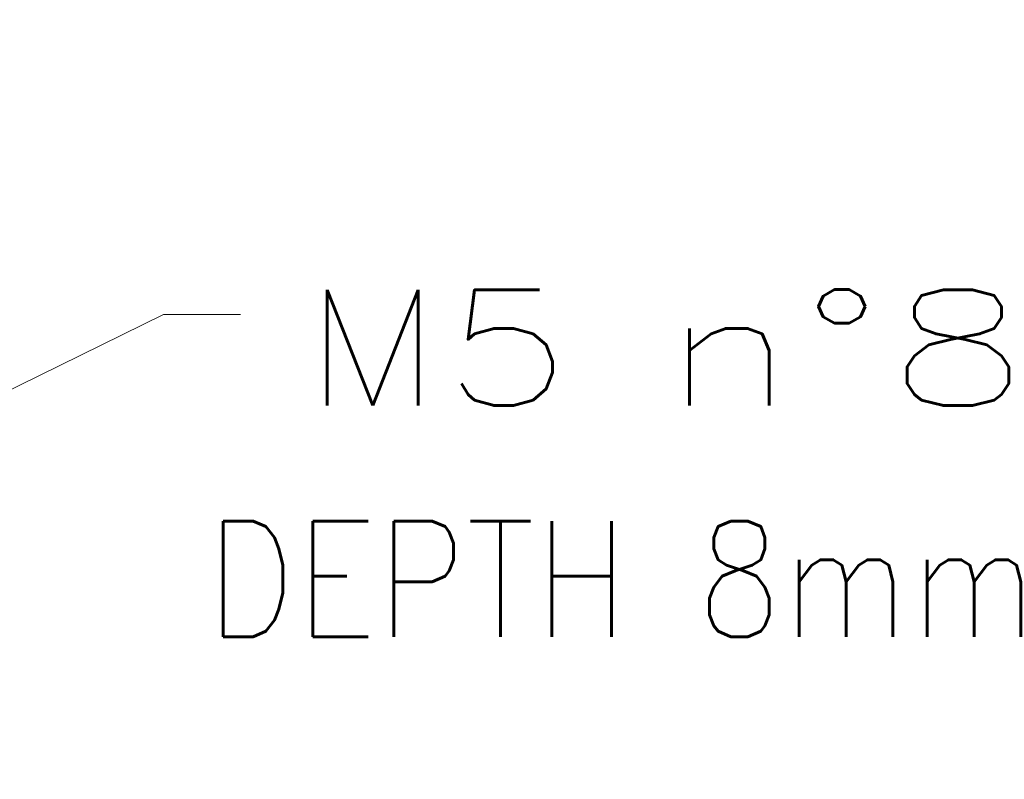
# Model space of a CAD drawing. Header units: millimetres. Extents: x 4 to 836, y 5 to 589.
# Tile 89 of 174: x 466 to 491, y 533 to 553. Entities that reach past the tile are written whole.
import ezdxf

# ---------------------------------------------------------------- set-up
doc = ezdxf.new("R2010")
doc.units = ezdxf.units.MM
doc.layers.add('1', color=7, linetype='Continuous', true_color=0xffffff)
doc.styles.add('ideas_simplex', font='simplex.shx')
doc.dimstyles.get("Standard").update_dxf_attribs({"dimtxt": 0.18, "dimasz": 0.18, "dimexe": 0.18, "dimexo": 0.0625, "dimgap": 0.09, "dimtad": 0, "dimtih": 1, "dimtoh": 1, "dimdec": 4, "dimzin": 0, "dimdsep": 46, "dimtxsty": 'Standard', "dimcen": 0.09, "dimadec": 0, "dimazin": 0, "dimtfac": 1, "dimtdec": 4, "dimtofl": 0, "dimtmove": 0, "dimatfit": 3, "dimfxl": 1, "dimtolj": 1, "dimtzin": 0, "dimarcsym": 0})

# ---------------------------------------------------------------- blocks, each defined once
blk = doc.blocks.new('_U12')
at = {"layer": '1', "color": 27, "lineweight": 13}
for p, q in [((427.82784, 525.031963), (469.573819, 545.536288)), ((469.573819, 545.536288), (471.573819, 545.536288))]:
    blk.add_line(p, q, dxfattribs=at)
at = {"layer": '1', "color": 27, "lineweight": 18}
for points in [[(439.047532, 530.542726), (441.507049, 532.340109), (441.973467, 531.39051)], [(434.559655, 528.338421), (432.100138, 526.541039), (431.63372, 527.490637)]]:
    blk.add_solid(points, dxfattribs=at)
at = {"layer": '1', "color": 87, "linetype": 'Continuous', "lineweight": 25, "char_height": 3, "attachment_point": 7, "line_spacing_factor": 1.204819, "style": 'ideas_simplex'}
for s, insert in [('\\W1.4646;n°8', (482.472819, 543.171288)), ('\\W1.1484;M', (473.232819, 543.171288)), ('\\W1.3125;5', (476.802819, 543.171288)), ('\\W0.9923;   DEPTH 8mm', (464.487819, 537.171288))]:
    blk.add_mtext(s, dxfattribs=dict(at, insert=insert))

msp = doc.modelspace()

# ---------------------------------------------------------------- dimensions: what is measured, and where the dimension line sits
at = {"layer": '1', "color": 87, "linetype": 'Continuous', "lineweight": 25}
dim = msp.add_diameter_dim_2p(p1=(434.56, 528.338), p2=(439.048, 530.543), text=' <> \\C87;{\\H1.00x;\\Fsimplex.shx;n°8\\Fsimplex.shx;}\\C87;\\P\\C87;{\\H1.00x;\\Fsimplex.shx;   DEPTH 8mm\\Fsimplex.shx;}\\C87;', dimstyle='Standard', override={"dimtxt": 3, "dimasz": 3, "dimexe": 2, "dimexo": 2.5, "dimgap": 1.5, "dimtih": 1, "dimtoh": 1, "dimdec": 2, "dimlfac": 1, "dimzin": 8, "dimdsep": 44, "dimlunit": 2, "dimpost": '\\C87;M<>', "dimtxsty": 'ideas_simplex', "dimsah": 1, "dimse1": 0, "dimse2": 0, "dimsd1": 0, "dimsd2": 0, "dimclrd": 27, "dimclre": 152, "dimclrt": 87, "dimtol": 0, "dimtm": -0.1, "dimtfac": 0.5, "dimtdec": 2, "dimtofl": 1, "dimtmove": 0, "dimatfit": 2, "dimtzin": 8, "dimlwd": 13, "dimlwe": 13}, dxfattribs=at)
dim.commit()
dim.dimension.update_dxf_attribs({"geometry": '_U12', "text_midpoint": (481.999, 542.536), "dimtype": 163})

doc.saveas('drawing.dxf')
